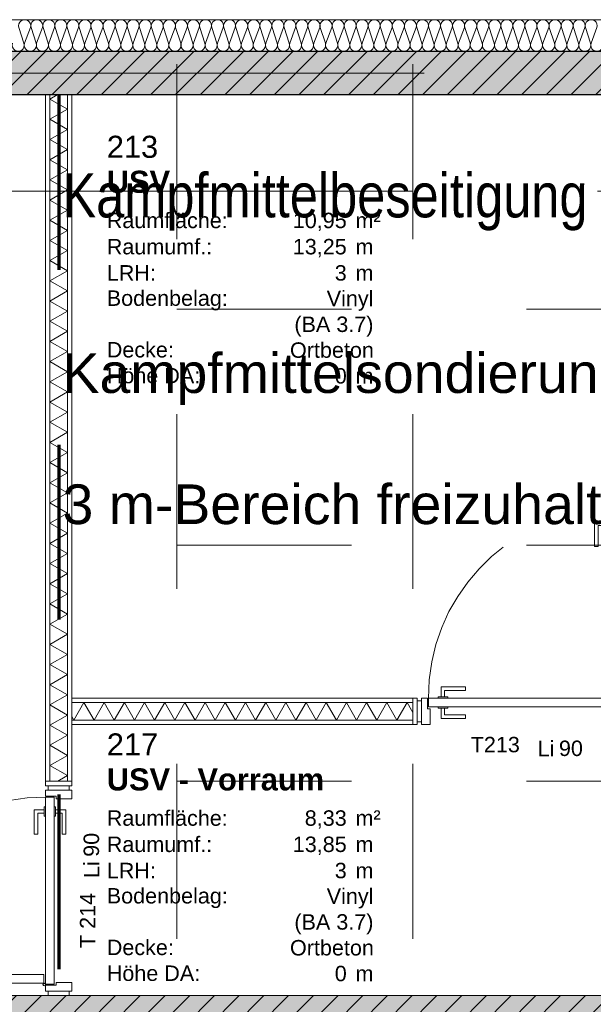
# Model space of a CAD drawing. Header units: metres. Extents: x -45 to 152, y -127 to 99.
# Tile 251 of 256: x -26.55 to -23.27, y -5.33 to 0.31. Entities that reach past the tile are written whole.
import ezdxf
from ezdxf.enums import TextEntityAlignment as Align

# ---------------------------------------------------------------- set-up
doc = ezdxf.new("R2010")
doc.units = ezdxf.units.M
doc.header["$PDMODE"] = 1
doc.header["$PDSIZE"] = -2
for name, pattern in [('Achsen 01', [5.291531, 3.175, -1.058062, 0.352704, -0.705764]), ('gestrichelt - 01', [2, 1, -1]), ('Raster 01', [2, 1, -1])]:
    doc.linetypes.add(name, pattern=pattern)
doc.layers.get('0').update_dxf_attribs({"lineweight": 25})
for name, color, linetype, lineweight in [('013_Beton und Stahlbetonarbeiten-330 Außenwände', 7, 'Continuous', 25), ('013_Beton und Stahlbetonarbeiten-340 Innenwände', 7, 'Continuous', 18), ('027_Tischlerarbeiten-340 Innentüren', 7, 'Continuous', 9), ('031_Metallbauarbeiten-340 Innentüren _ Elemente', 7, 'Continuous', 9), ('039_Trockenbauarbeiten-340 Gipskarton', 7, 'Continuous', 9), ('_1.35m (3D)', 7, 'Continuous', 9), ('_GRU (2D)', 7, 'Continuous', 9), ('_Legende (2D)', 7, 'Continuous', 9), ('_OG 2 (2D)', 7, 'Continuous', 9), ('AV1-Brandschutzkonzept-Brandschutzkonzept', 7, 'Continuous', 5), ('AV1-Schnitt Achsen', 7, 'Achsen 01', 18), ('AV1-Stempel-Raumstempel', 7, 'Continuous', 9), ('Bemaßung-Bemaßung', 7, 'Continuous', 9), ('Keine', 7, 'Continuous', 9)]:
    doc.layers.add(name, color=color, linetype=linetype, lineweight=lineweight)
for name, color, linetype, lineweight, true_color in [('014_Fassadenarbeiten-330 mineralische Dämmung', 7, 'Continuous', 9, 0x666666), ('039_Trockenbauarbeiten-340 Dämmung', 7, 'Continuous', 9, 0xc0c0c0), ('AV1-Achsen', 1, 'Achsen 01', 18, 0xff0000), ('AV1-Raster', 7, 'Raster 01', 9, 0xa6a6a6), ('AV1-Stempel-Türnummern', 7, 'Continuous', 100, 0x02abea)]:
    doc.layers.add(name, color=color, linetype=linetype, lineweight=lineweight, true_color=true_color)
doc.layers.get('0').freeze()
doc.styles.add('Arial', font='arial.ttf')
doc.styles.add('Arial (bold)', font='arialbd.ttf')
doc.styles.add('Arial Narrow', font='ARIALN.TTF')
doc.dimstyles.new('COE 50', dxfattribs={"dimtxt": 126.090495, "dimasz": 0.001414, "dimexe": 0.001, "dimexo": 0.01, "dimgap": 0.001, "dimtad": 1, "dimdec": 3, "dimtxsty": 'Arial', "dimblk": 'VW_SLASH-4', "dimblk1": 'VW_SLASH-4', "dimblk2": 'VW_SLASH-4', "dimcen": 0, "dimadec": 3, "dimazin": 0, "dimtfac": 0.8, "dimtdec": 3, "dimtix": 1, "dimtmove": 0, "dimatfit": 0, "dimldrblk": 'VW_SLASH-3', "dimfxl": 0.002, "dimfxlon": 1, "dimfrac": 2, "dimtolj": 1, "dimarcsym": 0})
pattern_1 = [(45, (0, 0), (0.07071068, -0.07071068), [0.025, -0.025])]
pattern_2 = [(-135, (0.03106, -0.03313), (0.07071068, -0.07071068), [])]

# ---------------------------------------------------------------- blocks, each defined once
blk = doc.blocks.new('Group-2')
at = {"layer": 'AV1-Raster'}
for p, q in [((-25.65, -22.95), (-25.65, 1.35)), ((-24.3, -22.95), (-24.3, 1.35)), ((1.35, -1.35), (-40.5, -1.35)), ((1.35, -2.7), (-40.5, -2.7)), ((1.35, -4.05), (-40.5, -4.05))]:
    blk.add_line(p, q, dxfattribs=at)
blk = doc.blocks.new('1.35m (3D)')
at = {"layer": 'AV1-Raster', "color": 7}
blk.add_blockref('Group-2', (0, 0), dxfattribs=at)
blk = doc.blocks.new('Group-152')
at = {"color": 255, "linetype": 'Continuous', "lineweight": 5}
blk.add_wipeout([(-4.075, 26.275), (-0.125, 26.275), (-0.125, 26.375), (-4.075, 26.375)], dxfattribs=at).dxf.layer = '039_Trockenbauarbeiten-340 Dämmung'
blk = doc.blocks.new('Group-153')
at = {"layer": '039_Trockenbauarbeiten-340 Dämmung', "transparency": 33554687, "flags": 128}
blk.add_lwpolyline([(-4.075, 26.375), (-4.0173, 26.275), (-3.9595, 26.375), (-3.9018, 26.275), (-3.8441, 26.375), (-3.7863, 26.275), (-3.7286, 26.375), (-3.6709, 26.275), (-3.6131, 26.375), (-3.5554, 26.275), (-3.4976, 26.375), (-3.4399, 26.275), (-3.3822, 26.375), (-3.3244, 26.275), (-3.2667, 26.375), (-3.209, 26.275), (-3.1512, 26.375), (-3.0935, 26.275), (-3.0358, 26.375), (-2.978, 26.275), (-2.9203, 26.375), (-2.8626, 26.275), (-2.8048, 26.375), (-2.7471, 26.275), (-2.6894, 26.375), (-2.6316, 26.275), (-2.5739, 26.375), (-2.5162, 26.275), (-2.4584, 26.375), (-2.4007, 26.275), (-2.3429, 26.375), (-2.2852, 26.275), (-2.2275, 26.375), (-2.1697, 26.275), (-2.112, 26.375), (-2.0543, 26.275), (-1.9965, 26.375), (-1.9388, 26.275), (-1.8811, 26.375), (-1.8233, 26.275), (-1.7656, 26.375), (-1.7079, 26.275), (-1.6501, 26.375), (-1.5924, 26.275), (-1.5347, 26.375), (-1.4769, 26.275), (-1.4192, 26.375), (-1.3615, 26.275), (-1.3037, 26.375), (-1.246, 26.275), (-1.1882, 26.375), (-1.1305, 26.275), (-1.0728, 26.375), (-1.015, 26.275), (-0.9573, 26.375), (-0.8996, 26.275), (-0.8418, 26.375), (-0.7841, 26.275), (-0.7264, 26.375), (-0.6686, 26.275), (-0.6109, 26.375), (-0.5532, 26.275), (-0.4954, 26.375), (-0.4377, 26.275), (-0.38, 26.375), (-0.3222, 26.275), (-0.2645, 26.375), (-0.2068, 26.275), (-0.149, 26.375), (-0.125, 26.3334)], dxfattribs=at)
blk = doc.blocks.new('Group-154')
at = {"layer": '039_Trockenbauarbeiten-340 Dämmung'}
blk.add_blockref('Group-152', (0, 0), dxfattribs=at)
at = {"layer": '039_Trockenbauarbeiten-340 Dämmung', "transparency": 33554687}
blk.add_blockref('Group-153', (0, 0), dxfattribs=at)
blk = doc.blocks.new('Parametric Object-15')
at = {"layer": '039_Trockenbauarbeiten-340 Dämmung', "color": 7, "transparency": 33554687}
blk.add_blockref('Group-154', (0, 0), dxfattribs=at)
at = {"layer": '039_Trockenbauarbeiten-340 Dämmung', "color": 0, "flags": 1}
for tag in ['IFC_UUID', 'instanceID', 'prm0_name', 'prm0_type', 'prm0_value', 'prm1_name', 'prm1_type', 'prm1_value', 'prm2_name', 'prm2_type', 'prm2_value', 'prm3_name', 'prm3_type', 'prm3_value', 'prm4_name', 'prm4_type', 'prm4_value', 'prm5_name', 'prm5_type', 'prm5_value', 'prm6_name', 'prm6_type', 'prm6_value']:
    blk.add_attdef(tag, (-26.375, -4.075), '', height=0.00018, dxfattribs=at)
blk = doc.blocks.new('Group-155')
at = {"color": 255, "linetype": 'Continuous', "lineweight": 5}
blk.add_wipeout([(-3.6, 24.275), (-3.6, 26.25), (-3.7, 26.25), (-3.7, 24.275)], dxfattribs=at).dxf.layer = '039_Trockenbauarbeiten-340 Dämmung'
blk = doc.blocks.new('Group-156')
at = {"layer": '039_Trockenbauarbeiten-340 Dämmung', "transparency": 33554687, "flags": 128}
blk.add_lwpolyline([(-3.7, 24.275), (-3.6, 24.3327), (-3.7, 24.3905), (-3.6, 24.4482), (-3.7, 24.5059), (-3.6, 24.5637), (-3.7, 24.6214), (-3.6, 24.6791), (-3.7, 24.7369), (-3.6, 24.7946), (-3.7, 24.8524), (-3.6, 24.9101), (-3.7, 24.9678), (-3.6, 25.0256), (-3.7, 25.0833), (-3.6, 25.141), (-3.7, 25.1988), (-3.6, 25.2565), (-3.7, 25.3142), (-3.6, 25.372), (-3.7, 25.4297), (-3.6, 25.4874), (-3.7, 25.5452), (-3.6, 25.6029), (-3.7, 25.6606), (-3.6, 25.7184), (-3.7, 25.7761), (-3.6, 25.8338), (-3.7, 25.8916), (-3.6, 25.9493), (-3.7, 26.0071), (-3.6, 26.0648), (-3.7, 26.1225), (-3.6, 26.1803), (-3.7, 26.238), (-3.6792, 26.25)], dxfattribs=at)
blk = doc.blocks.new('Group-157')
at = {"layer": '039_Trockenbauarbeiten-340 Dämmung'}
blk.add_blockref('Group-155', (0, 0), dxfattribs=at)
at = {"layer": '039_Trockenbauarbeiten-340 Dämmung', "transparency": 33554687}
blk.add_blockref('Group-156', (0, 0), dxfattribs=at)
blk = doc.blocks.new('Parametric Object-16')
at = {"layer": '039_Trockenbauarbeiten-340 Dämmung', "color": 7, "transparency": 33554687}
blk.add_blockref('Group-157', (0, 0), dxfattribs=at)
at = {"layer": '039_Trockenbauarbeiten-340 Dämmung', "color": 0, "flags": 1}
for tag in ['IFC_UUID', 'instanceID', 'prm0_name', 'prm0_type', 'prm0_value', 'prm1_name', 'prm1_type', 'prm1_value', 'prm2_name', 'prm2_type', 'prm2_value', 'prm3_name', 'prm3_type', 'prm3_value', 'prm4_name', 'prm4_type', 'prm4_value', 'prm5_name', 'prm5_type', 'prm5_value', 'prm6_name', 'prm6_type', 'prm6_value']:
    blk.add_attdef(tag, (-26.25, -3.7), '', height=0.00018, dxfattribs=at)
blk = doc.blocks.new('COE - Innentür 1.20 _ 0.15')
at = {"layer": '027_Tischlerarbeiten-340 Innentüren', "color": 253, "linetype": 'gestrichelt - 01', "lineweight": 9, "transparency": 33554687, "flags": 128}
for points in [[(-0.0575, 1.0775), (-0.0775, 1.0775), (-0.0775, 1.115), (-0.1975, 1.115), (-0.1975, 1.135), (-0.0575, 1.135)], [(-1.055, 1.07), (0.015, 1.07), (0.015, 1.02), (-1.055, 1.02)], [(-0.095, 1.07), (-0.095, 1.0775), (-0.04, 1.0775), (-0.04, 1.07)], [(-0.095, 1.0125), (-0.095, 1.02), (-0.04, 1.02), (-0.04, 1.0125)], [(-0.0575, 1.0125), (-0.0775, 1.0125), (-0.0775, 0.975), (-0.1975, 0.975), (-0.1975, 0.955), (-0.0575, 0.955)]]:
    blk.add_lwpolyline(points, close=True, dxfattribs=at)
at = {"layer": '027_Tischlerarbeiten-340 Innentüren', "color": 253, "linetype": 'gestrichelt - 01', "lineweight": 9, "transparency": 33554687}
blk.add_arc((-1.0575, 1.0775), 1.0725, 269.5581, 356.6163, dxfattribs=at)
at = {"color": 255}
for points in [[(-1.2, 1.14), (-1.08, 1.14), (-1.08, 1.115), (-1.2, 1.115)], [(-1.2, -0.035), (-1.08, -0.035), (-1.08, -0.06), (-1.2, -0.06)]]:
    blk.add_wipeout(points, dxfattribs=at).dxf.layer = '027_Tischlerarbeiten-340 Innentüren'
at = {"layer": '027_Tischlerarbeiten-340 Innentüren', "flags": 128}
for points in [[(-1.2, 1.14), (-1.08, 1.14), (-1.08, 1.115), (-1.2, 1.115)], [(-1.2, -0.035), (-1.08, -0.035), (-1.08, -0.06), (-1.2, -0.06)]]:
    blk.add_lwpolyline(points, close=True, dxfattribs=at)
at = {"color": 255}
blk.add_wipeout([(-1.065, 0), (-1.125, 0), (-1.125, 0.015), (-1.215, 0.015), (-1.215, -0.035), (-1.065, -0.035)], dxfattribs=at).dxf.layer = '027_Tischlerarbeiten-340 Innentüren'
at = {"layer": '027_Tischlerarbeiten-340 Innentüren', "flags": 128}
blk.add_lwpolyline([(-1.065, 0), (-1.125, 0), (-1.125, 0.015), (-1.215, 0.015), (-1.215, -0.035), (-1.065, -0.035)], close=True, dxfattribs=at)
at = {"color": 255}
blk.add_wipeout([(-1.065, 1.075), (-1.065, 0.005), (-1.115, 0.005), (-1.115, 1.075)], dxfattribs=at).dxf.layer = '027_Tischlerarbeiten-340 Innentüren'
at = {"layer": '027_Tischlerarbeiten-340 Innentüren', "flags": 128}
blk.add_lwpolyline([(-1.065, 1.075), (-1.065, 0.005), (-1.115, 0.005), (-1.115, 1.075)], close=True, dxfattribs=at)
at = {"color": 255}
for points in [[(-1.065, 1.08), (-1.125, 1.08), (-1.125, 1.065), (-1.215, 1.065), (-1.215, 1.115), (-1.065, 1.115)], [(-1.1225, 0.0775), (-1.1225, 0.0975), (-1.16, 0.0975), (-1.16, 0.2175), (-1.18, 0.2175), (-1.18, 0.0775)], [(-1.0575, 0.0775), (-1.0575, 0.0975), (-1.02, 0.0975), (-1.02, 0.2175), (-1, 0.2175), (-1, 0.0775)]]:
    blk.add_wipeout(points, dxfattribs=at).dxf.layer = '027_Tischlerarbeiten-340 Innentüren'
at = {"layer": '027_Tischlerarbeiten-340 Innentüren', "flags": 128}
for points in [[(-1.065, 1.08), (-1.125, 1.08), (-1.125, 1.065), (-1.215, 1.065), (-1.215, 1.115), (-1.065, 1.115)], [(-1.1225, 0.0775), (-1.1225, 0.0975), (-1.16, 0.0975), (-1.16, 0.2175), (-1.18, 0.2175), (-1.18, 0.0775)], [(-1.0575, 0.0775), (-1.0575, 0.0975), (-1.02, 0.0975), (-1.02, 0.2175), (-1, 0.2175), (-1, 0.0775)]]:
    blk.add_lwpolyline(points, close=True, dxfattribs=at)
at = {"color": 255}
for points in [[(-1.05, 1.0775), (-1.0522, 1.0722), (-1.0575, 1.07), (-1.0628, 1.0722), (-1.065, 1.0775), (-1.0628, 1.0828), (-1.0575, 1.085), (-1.0522, 1.0828)], [(-1.1225, 0.115), (-1.115, 0.115), (-1.115, 0.06), (-1.1225, 0.06)], [(-1.065, 0.115), (-1.0575, 0.115), (-1.0575, 0.06), (-1.065, 0.06)]]:
    blk.add_wipeout(points, dxfattribs=at).dxf.layer = '027_Tischlerarbeiten-340 Innentüren'
at = {"layer": '027_Tischlerarbeiten-340 Innentüren', "flags": 128}
for points in [[(-1.1225, 0.115), (-1.115, 0.115), (-1.115, 0.06), (-1.1225, 0.06)], [(-1.065, 0.115), (-1.0575, 0.115), (-1.0575, 0.06), (-1.065, 0.06)]]:
    blk.add_lwpolyline(points, close=True, dxfattribs=at)
at = {"layer": '027_Tischlerarbeiten-340 Innentüren'}
blk.add_circle((-1.0575, 1.0775), 0.0075, dxfattribs=at)
blk = doc.blocks.new('Group-190')
at = {"layer": '014_Fassadenarbeiten-330 mineralische Dämmung', "transparency": 33554687, "flags": 128}
blk.add_lwpolyline([(0.17, 23.2141, -1.372995), (0.17, 23.2797), (0.26, 23.2464, 1.372583), (0.26, 23.312), (0.17, 23.2831, -1.372995), (0.17, 23.3486), (0.26, 23.3154, 1.372583), (0.26, 23.3809), (0.17, 23.352, -1.372995), (0.17, 23.4176), (0.26, 23.3843, 1.372583), (0.26, 23.4499), (0.17, 23.4209, -1.372995), (0.17, 23.4865), (0.26, 23.4532, 1.372583), (0.26, 23.5188), (0.17, 23.4899, -1.372995), (0.17, 23.5555), (0.26, 23.5222, 1.372583), (0.26, 23.5878), (0.17, 23.5588, -1.372995), (0.17, 23.6244), (0.26, 23.5911, 1.372583), (0.26, 23.6567), (0.17, 23.6278, -1.372995), (0.17, 23.6934), (0.26, 23.6601, 1.372583), (0.26, 23.7257), (0.17, 23.6967, -1.372995), (0.17, 23.7623), (0.26, 23.729, 1.372583), (0.26, 23.7946), (0.17, 23.7657, -1.372995), (0.17, 23.8312), (0.26, 23.798, 1.372583), (0.26, 23.8635), (0.17, 23.8346, -1.372995), (0.17, 23.9002), (0.26, 23.8669, 1.372583), (0.26, 23.9325), (0.17, 23.9036, -1.372995), (0.17, 23.9691), (0.26, 23.9359, 1.372583), (0.26, 24.0014), (0.17, 23.9725, -1.372995), (0.17, 24.0381), (0.26, 24.0048, 1.372583), (0.26, 24.0704), (0.17, 24.0415, -1.372995), (0.17, 24.107), (0.26, 24.0737, 1.372583), (0.26, 24.1393), (0.17, 24.1104, -1.372995), (0.17, 24.176), (0.26, 24.1427, 1.372583), (0.26, 24.2083), (0.17, 24.1793, -1.372995), (0.17, 24.2449), (0.26, 24.2116, 1.372583), (0.26, 24.2772), (0.17, 24.2483, -1.372995), (0.17, 24.3139), (0.26, 24.2806, 1.372583), (0.26, 24.3462), (0.17, 24.3172, -1.372995), (0.17, 24.3828), (0.26, 24.3495, 1.372583), (0.26, 24.4151), (0.17, 24.3862, -1.372995), (0.17, 24.4517), (0.26, 24.4185, 1.372583), (0.26, 24.484), (0.17, 24.4551, -1.372995), (0.17, 24.5207), (0.26, 24.4874, 1.372583), (0.26, 24.553), (0.17, 24.5241, -1.372995), (0.17, 24.5896), (0.26, 24.5564, 1.372583), (0.26, 24.6219), (0.17, 24.593, -1.372995), (0.17, 24.6586), (0.26, 24.6253, 1.372583), (0.26, 24.6909), (0.17, 24.662, -1.372995), (0.17, 24.7275), (0.26, 24.6943, 1.372583), (0.26, 24.7598), (0.17, 24.7309, -1.372995), (0.17, 24.7965), (0.26, 24.7632, 1.372583), (0.26, 24.8288), (0.17, 24.7998, -1.372995), (0.17, 24.8654), (0.26, 24.8321, 1.372583), (0.26, 24.8977), (0.17, 24.8688, -1.372995), (0.17, 24.9344), (0.26, 24.9011, 1.372583), (0.26, 24.9667), (0.17, 24.9377, -1.372995), (0.17, 25.0033), (0.26, 24.97, 1.372583), (0.26, 25.0356), (0.17, 25.0067, -1.372995), (0.17, 25.0722), (0.26, 25.039, 1.372583), (0.26, 25.1045), (0.17, 25.0756, -1.372995), (0.17, 25.1412), (0.26, 25.1079, 1.372583), (0.26, 25.1735), (0.17, 25.1446, -1.372995), (0.17, 25.2101), (0.26, 25.1769, 1.372583), (0.26, 25.2424), (0.17, 25.2135, -1.372995), (0.17, 25.2791), (0.26, 25.2458, 1.372583), (0.26, 25.3114), (0.17, 25.2825, -1.372995), (0.17, 25.348), (0.26, 25.3148, 1.372583), (0.26, 25.3803), (0.17, 25.3514, -1.372995), (0.17, 25.417), (0.26, 25.3837, 1.372583), (0.26, 25.4493), (0.17, 25.4203, -1.372995), (0.17, 25.4859), (0.26, 25.4526, 1.372583), (0.26, 25.5182), (0.17, 25.4893, -1.372995), (0.17, 25.5549), (0.26, 25.5216, 1.372583), (0.26, 25.5872), (0.17, 25.5582, -1.372995), (0.17, 25.6238), (0.26, 25.5905, 1.372583), (0.26, 25.6561), (0.17, 25.6272, -1.372995), (0.17, 25.6928), (0.26, 25.6595, 1.372583), (0.26, 25.7251), (0.17, 25.6961, -1.372995), (0.17, 25.7617), (0.26, 25.7284, 1.372583), (0.26, 25.794), (0.17, 25.7651, -1.372995), (0.17, 25.8306), (0.26, 25.7974, 1.372583), (0.26, 25.8629), (0.17, 25.834, -1.372995), (0.17, 25.8996), (0.26, 25.8663, 1.372583), (0.26, 25.9319), (0.17, 25.903, -1.372995), (0.17, 25.9685), (0.26, 25.9353, 1.372583), (0.26, 26.0008), (0.17, 25.9719, -1.372995), (0.17, 26.0375), (0.26, 26.0042, 1.372583), (0.26, 26.0698), (0.17, 26.0408, -1.372995), (0.17, 26.1064), (0.26, 26.0731, 1.372583), (0.26, 26.1387), (0.17, 26.1098, -1.372995), (0.17, 26.1754), (0.26, 26.1421, 1.372583), (0.26, 26.2077), (0.17, 26.1787, -1.372995), (0.17, 26.2443), (0.26, 26.211, 1.372583), (0.26, 26.2766), (0.17, 26.2477, -1.372995), (0.17, 26.3133), (0.26, 26.28, 1.372583), (0.26, 26.3456), (0.17, 26.3166, -1.372995), (0.17, 26.3822), (0.26, 26.3489, 1.372583), (0.26, 26.4145), (0.17, 26.3856, -1.372995), (0.17, 26.4511), (0.26, 26.4179, 1.372583), (0.26, 26.4834), (0.17, 26.4545, -1.372995), (0.17, 26.5201), (0.26, 26.4868, 1.372583), (0.26, 26.5524), (0.17, 26.5235, -1.372995), (0.17, 26.589)], format="xyb", dxfattribs=at)
blk = doc.blocks.new('Group-191')
at = {"layer": '014_Fassadenarbeiten-330 mineralische Dämmung', "transparency": 33554687}
blk.add_blockref('Group-190', (0, 0), dxfattribs=at)
blk = doc.blocks.new('Parametric Object-26')
at = {"layer": '014_Fassadenarbeiten-330 mineralische Dämmung', "color": 7, "transparency": 33554687}
blk.add_blockref('Group-191', (0, 0), dxfattribs=at)
at = {"layer": '014_Fassadenarbeiten-330 mineralische Dämmung', "color": 0, "flags": 1}
for tag in ['IFC_UUID', 'instanceID', 'prm0_name', 'prm0_type', 'prm0_value', 'prm1_name', 'prm1_type', 'prm1_value', 'prm2_name', 'prm2_type', 'prm2_value', 'prm3_name', 'prm3_type', 'prm3_value', 'prm4_name', 'prm4_type', 'prm4_value', 'prm5_name', 'prm5_type', 'prm5_value', 'prm6_name', 'prm6_type', 'prm6_value']:
    blk.add_attdef(tag, (-39.455, 0.1154), '', height=0.00018, dxfattribs=at)
blk = doc.blocks.new('Türnummer 2 - Innentür')
at = {"layer": '031_Metallbauarbeiten-340 Innentüren _ Elemente', "char_height": 0.08826, "attachment_point": 8, "line_spacing_factor": 0.965511, "style": 'Arial'}
for s, insert in [('Li', (0, -0.0671)), ('90', (0.1423, -0.0671))]:
    blk.add_mtext(s, dxfattribs=dict(at, insert=insert))
at = {"layer": '031_Metallbauarbeiten-340 Innentüren _ Elemente', "style": 'Arial'}
blk.add_attdef('Türnummer', text='', height=0.0883, dxfattribs=at).set_placement((-0.2903, -0.071), align=Align.BOTTOM_CENTER)
at = {"layer": '031_Metallbauarbeiten-340 Innentüren _ Elemente', "color": 7, "transparency": 33554687, "style": 'Arial'}
blk.add_attdef('Schallschutzklasse', text='', height=0.0883, dxfattribs=at).set_placement((-0.1763, -0.2296), align=Align.BOTTOM_CENTER)
at = {"layer": 'Keine', "color": 0, "flags": 1}
for tag, p in [('Lichte_Breite', (-0.4481, -0.3885)), ('Panikfunktion', (-0.4481, -0.5473)), ('AT-Nr.', (-0.4481, -0.7062))]:
    blk.add_attdef(tag, p, '', height=0.0883, dxfattribs=at)
blk = doc.blocks.new('Raumstempel - Symbol - 1 (2D)')
at = {"layer": 'AV1-Stempel-Raumstempel', "attachment_point": 1, "line_spacing_factor": 0.967919, "style": 'Arial'}
for s, insert, char_height in [('Raumfläche:', (0.2, -0.6736), 0.088263), ('m²', (1.6225, -0.6736), 0.08826), ('Raumumf.:', (0.2, -0.8236), 0.08826), ('m', (1.6225, -0.8236), 0.0883), ('LRH:', (0.2, -0.9736), 0.08826), ('m', (1.6225, -0.9736), 0.0883), ('Bodenbelag:', (0.2, -1.118), 0.088263), ('Decke:', (0.2, -1.4131), 0.08826), ('Höhe DA:', (0.2, -1.5607), 0.08826), ('m', (1.6225, -1.5625), 0.0883)]:
    blk.add_mtext(s, dxfattribs=dict(at, insert=insert, char_height=char_height))
at = {"layer": 'AV1-Stempel-Raumstempel'}
for tag, style, p in [('Raumnummer', 'Arial', (0.2, -0.2337)), ('Raumname', 'Arial (bold)', (0.2, -0.4337))]:
    blk.add_attdef(tag, text='', height=0.1261, dxfattribs=dict(at, style=style)).set_placement(p, align=Align.TOP_LEFT)
at = {"layer": 'AV1-Stempel-Raumstempel', "style": 'Arial'}
for tag, p in [('Raumfläche', (1.5725, -0.6736)), ('Raumumfang', (1.5725, -0.8236)), ('LRH', (1.5725, -0.9736)), ('Bodenbelag', (1.7253, -1.1199)), ('Bodendetail', (1.7253, -1.2674)), ('Decke', (1.7278, -1.415)), ('Höhe_DA', (1.5725, -1.5625))]:
    blk.add_attdef(tag, text='', height=0.0883, dxfattribs=at).set_placement(p, align=Align.TOP_RIGHT)
blk = doc.blocks.new('VW_SLASH-4')
at = {"color": 0, "linetype": 'ByBlock', "lineweight": -2, "transparency": 16777216}
blk.add_line((0, 0), (-1, 0), dxfattribs=at)
at = {"color": 0, "linetype": 'Continuous', "lineweight": 15, "transparency": 16777216, "flags": 128}
blk.add_lwpolyline([(0.5, 0.5), (-0.5, -0.5)], dxfattribs=at)
blk = doc.blocks.new('*D451')
at = {"layer": 'Bemaßung-Bemaßung', "color": 0, "lineweight": -2}
for p, q in [((-28.35, 3.575), (-28.35, 3.725)), ((-22.95, 3.575), (-22.95, 3.725)), ((-23.0207, 3.675), (-28.2793, 3.675))]:
    blk.add_line(p, q, dxfattribs=at)
at = {"layer": 'Defpoints', "color": 0}
for p in [(-28.35, 3.675), (-28.35, 0), (-22.95, 0)]:
    blk.add_point(p, dxfattribs=at)
at = {"layer": 'Bemaßung-Bemaßung', "color": 0, "lineweight": -2, "xscale": 0.070693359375, "yscale": 0.070693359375, "zscale": 0.070693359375, "rotation": 180}
blk.add_blockref('VW_SLASH-4', (-28.35, 3.675), dxfattribs=at)
at = {"layer": 'Bemaßung-Bemaßung', "color": 0, "lineweight": -2, "xscale": 0.070693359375, "yscale": 0.070693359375, "zscale": 0.070693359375}
blk.add_blockref('VW_SLASH-4', (-22.95, 3.675), dxfattribs=at)
at = {"layer": 'Bemaßung-Bemaßung', "color": 0, "insert": (-25.65, 3.7856), "char_height": 0.10087, "attachment_point": 5, "style": 'Arial'}
blk.add_mtext('\\A1;5,40', dxfattribs=at)
blk = doc.blocks.new('VW_SLASH-3')
at = {"color": 0, "linetype": 'ByBlock', "lineweight": -2, "transparency": 16777216}
blk.add_line((0, 0), (-1, 0), dxfattribs=at)
at = {"color": 0, "linetype": 'Continuous', "lineweight": 15, "transparency": 16777216, "flags": 128}
blk.add_lwpolyline([(0.5, 0.5), (-0.5, -0.5)], dxfattribs=at)
blk = doc.blocks.new('*D702')
at = {"layer": 'Bemaßung-Bemaßung', "color": 0, "lineweight": -2}
for p, q in [((-35.025, 1.575), (-35.025, 1.725)), ((-26.4, 1.575), (-26.4, 1.725)), ((-26.4707, 1.675), (-34.9543, 1.675))]:
    blk.add_line(p, q, dxfattribs=at)
at = {"layer": 'Defpoints', "color": 0}
for p in [(-35.025, 1.675), (-35.025, -0.125), (-26.4, -0.125)]:
    blk.add_point(p, dxfattribs=at)
at = {"layer": 'Bemaßung-Bemaßung', "color": 0, "lineweight": -2, "xscale": 0.070693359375, "yscale": 0.070693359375, "zscale": 0.070693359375, "rotation": 180}
blk.add_blockref('VW_SLASH-4', (-35.025, 1.675), dxfattribs=at)
at = {"layer": 'Bemaßung-Bemaßung', "color": 0, "lineweight": -2, "xscale": 0.070693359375, "yscale": 0.070693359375, "zscale": 0.070693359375}
blk.add_blockref('VW_SLASH-4', (-26.4, 1.675), dxfattribs=at)
at = {"layer": 'Bemaßung-Bemaßung', "color": 0, "insert": (-30.7125, 1.8024), "char_height": 0.100872, "attachment_point": 5, "style": 'Arial'}
blk.add_mtext('\\A1;8,62\\S5^ ;', dxfattribs=at)
blk = doc.blocks.new('*D703')
at = {"layer": 'Bemaßung-Bemaßung', "color": 0, "lineweight": -2}
for p, q in [((-26.4, 1.575), (-26.4, 1.725)), ((-26.25, 1.575), (-26.25, 1.725)), ((-26.4707, 1.675), (-26.5414, 1.675)), ((-26.25, 1.675), (-26.4, 1.675)), ((-26.1793, 1.675), (-26.1086, 1.675))]:
    blk.add_line(p, q, dxfattribs=at)
at = {"layer": 'Defpoints', "color": 0}
for p in [(-26.4, 1.675), (-26.4, -0.125), (-26.25, -0.125)]:
    blk.add_point(p, dxfattribs=at)
at = {"layer": 'Bemaßung-Bemaßung', "color": 0, "lineweight": -2, "xscale": 0.070693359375, "yscale": 0.070693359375, "zscale": 0.070693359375}
blk.add_blockref('VW_SLASH-4', (-26.4, 1.675), dxfattribs=at)
at = {"layer": 'Bemaßung-Bemaßung', "color": 0, "lineweight": -2, "xscale": 0.070693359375, "yscale": 0.070693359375, "zscale": 0.070693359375, "rotation": 180}
blk.add_blockref('VW_SLASH-4', (-26.25, 1.675), dxfattribs=at)
at = {"layer": 'Bemaßung-Bemaßung', "color": 0, "insert": (-26.325, 1.8515), "char_height": 0.10087, "attachment_point": 5, "style": 'Arial'}
blk.add_mtext('\\A1;15', dxfattribs=at)
blk = doc.blocks.new('*D704')
at = {"layer": 'Bemaßung-Bemaßung', "color": 0, "lineweight": -2}
for p, q in [((-26.25, 1.575), (-26.25, 1.725)), ((-23.075, 1.575), (-23.075, 1.725)), ((-23.1457, 1.675), (-26.1793, 1.675))]:
    blk.add_line(p, q, dxfattribs=at)
at = {"layer": 'Defpoints', "color": 0}
for p in [(-26.25, 1.675), (-26.25, -0.125), (-23.075, -0.125)]:
    blk.add_point(p, dxfattribs=at)
at = {"layer": 'Bemaßung-Bemaßung', "color": 0, "lineweight": -2, "xscale": 0.070693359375, "yscale": 0.070693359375, "zscale": 0.070693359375, "rotation": 180}
blk.add_blockref('VW_SLASH-4', (-26.25, 1.675), dxfattribs=at)
at = {"layer": 'Bemaßung-Bemaßung', "color": 0, "lineweight": -2, "xscale": 0.070693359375, "yscale": 0.070693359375, "zscale": 0.070693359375}
blk.add_blockref('VW_SLASH-4', (-23.075, 1.675), dxfattribs=at)
at = {"layer": 'Bemaßung-Bemaßung', "color": 0, "insert": (-24.6625, 1.8024), "char_height": 0.100872, "attachment_point": 5, "style": 'Arial'}
blk.add_mtext('\\A1;3,17\\S5^ ;', dxfattribs=at)
blk = doc.blocks.new('Legende (2D)')
at = {"layer": 'Keine', "color": 253, "transparency": 33554687, "insert": (-26.3032, -0.5731), "char_height": 0.252181, "attachment_point": 1, "line_spacing_factor": 0.966594, "style": 'Arial Narrow'}
blk.add_mtext('Kampfmittelbeseitigung', dxfattribs=at)
at = {"layer": 'Keine', "color": 7, "transparency": 33554687, "char_height": 0.226963, "attachment_point": 4, "line_spacing_factor": 0.969122, "style": 'Arial'}
for s, insert in [('Kampfmittelsondierung: Zu untersuchende Fläche', (-26.3032, -1.75)), ('3 m-Bereich freizuhalten von eisenhaltigen Gegenständen', (-26.3032, -2.5))]:
    blk.add_mtext(s, dxfattribs=dict(at, insert=insert))
blk = doc.blocks.new('Group-737')
at = {"layer": 'AV1-Achsen'}
blk.add_line((-43.2844, 0), (4.2656, 0), dxfattribs=at)
blk = doc.blocks.new('Group-744')
at = {"layer": 'AV1-Schnitt Achsen'}
blk.add_line((-43.35, -0.675), (4.2, -0.675), dxfattribs=at)
blk = doc.blocks.new('GRU (2D)')
at = {"layer": 'AV1-Achsen', "color": 7}
blk.add_blockref('Group-737', (0, 0), dxfattribs=at)
at = {"layer": 'AV1-Schnitt Achsen', "color": 7}
blk.add_blockref('Group-744', (0, 0), dxfattribs=at)
blk = doc.blocks.new('OG 2 (2D)')
at = {"layer": '014_Fassadenarbeiten-330 mineralische Dämmung', "rotation": 90}
blk.add_blockref('Parametric Object-26', (0, 0), dxfattribs=at)
at = {"layer": 'AV1-Stempel-Raumstempel'}
for p, values in [((-26.25, -0.125), {'Raumname': 'USV', 'Raumnummer': '213', 'Bodendetail': '(BA 3.7)', 'Raumfläche': '10,95', 'LRH': '3', 'Raumumfang': '13,25', 'Höhe_DA': '0', 'Decke': 'Ortbeton', 'Bodenbelag': 'Vinyl'}), ((-26.25, -3.5423), {'Raumname': 'USV - Vorraum', 'Raumnummer': '217', 'Bodendetail': '(BA 3.7)', 'Raumfläche': '8,33', 'LRH': '3', 'Raumumfang': '13,85', 'Höhe_DA': '0', 'Decke': 'Ortbeton', 'Bodenbelag': 'Vinyl'})]:
    blk.add_blockref('Raumstempel - Symbol - 1 (2D)', p, dxfattribs=at).add_auto_attribs(values)
at = {"layer": 'AV1-Stempel-Türnummern', "color": 7}
ref = blk.add_blockref('Türnummer 2 - Innentür', (-23.5376, -3.8395), dxfattribs=at)
ref.add_attrib('Türnummer', 'T213', dxfattribs={"layer": '031_Metallbauarbeiten-340 Innentüren _ Elemente', "height": 0.08826, "style": 'Arial'}).set_placement((-23.8279, -3.9105), align=Align.BOTTOM_CENTER)
ref = blk.add_blockref('Türnummer 2 - Innentür', (-26.16, -4.5554), dxfattribs=dict(at, rotation=90))
ref.add_attrib('Türnummer', 'T 214', dxfattribs={"layer": '031_Metallbauarbeiten-340 Innentüren _ Elemente', "height": 0.08826, "rotation": 90, "style": 'Arial'}).set_placement((-26.089, -4.8457), align=Align.BOTTOM_CENTER)
at = {"layer": 'Bemaßung-Bemaßung', "color": 1}
dim = blk.add_aligned_dim(p1=(-22.95, 0), p2=(-28.35, 0), distance=-3.675, text='5,40', dimstyle='COE 50', override={"dimtxt": 0.100872, "dimasz": 0.070693, "dimexe": 0.05, "dimgap": 0.05, "dimpost": '<>', "dimtxsty": 'Arial', "dimtmove": 2, "dimfxl": 0.1}, dxfattribs=at)
dim.commit()
dim.dimension.update_dxf_attribs({"geometry": '*D451', "text_midpoint": (-25.65, 3.7856)})
at = {"color": 255}
blk.add_wipeout([(-24.275, -3.6), (-26.25, -3.6), (-26.25, -3.7), (-24.275, -3.7)], dxfattribs=at).dxf.layer = '039_Trockenbauarbeiten-340 Dämmung'
at = {"layer": '039_Trockenbauarbeiten-340 Dämmung', "flags": 128}
blk.add_lwpolyline([(-24.275, -3.6), (-26.25, -3.6), (-26.25, -3.7), (-24.275, -3.7)], close=True, dxfattribs=at)
at = {"color": 255}
blk.add_wipeout([(-26.375, -4.075), (-26.375, -0.125), (-26.275, -0.125), (-26.275, -4.075)], dxfattribs=at).dxf.layer = '039_Trockenbauarbeiten-340 Dämmung'
at = {"layer": '039_Trockenbauarbeiten-340 Dämmung', "flags": 128}
blk.add_lwpolyline([(-26.375, -4.075), (-26.375, -0.125), (-26.275, -0.125), (-26.275, -4.075)], close=True, dxfattribs=at)
at = {"layer": '039_Trockenbauarbeiten-340 Dämmung', "rotation": 90}
blk.add_blockref('Parametric Object-15', (0, 0), dxfattribs=at)
blk.add_blockref('Parametric Object-16', (0, 0), dxfattribs=at)
at = {"layer": '027_Tischlerarbeiten-340 Innentüren', "color": 7, "xscale": -1, "rotation": 270}
blk.add_blockref('COE - Innentür 1.20 _ 0.15', (-24.215, -2.51), dxfattribs=at)
at = {"color": 255}
blk.add_wipeout([(-26.25, -4.075), (-26.25, -0.125), (-26.275, -0.125), (-26.275, -4.075)], dxfattribs=at).dxf.layer = '039_Trockenbauarbeiten-340 Gipskarton'
at = {"layer": '039_Trockenbauarbeiten-340 Gipskarton', "flags": 128}
blk.add_lwpolyline([(-26.25, -4.075), (-26.25, -0.125), (-26.275, -0.125), (-26.275, -4.075)], close=True, dxfattribs=at)
at = {"layer": 'Bemaßung-Bemaßung'}
dim = blk.add_linear_dim(base=(-26.25, 1.675), p1=(-23.075, -0.125), p2=(-26.25, -0.125), text='3,17\\S5^ ;', dimstyle='COE 50', override={"dimtxt": 0.100872, "dimasz": 0.070693, "dimexe": 0.05, "dimgap": 0.05, "dimpost": '<>', "dimtxsty": 'Arial', "dimtmove": 2, "dimfxl": 0.1}, dxfattribs=at)
dim.commit()
dim.dimension.update_dxf_attribs({"geometry": '*D704', "text_midpoint": (-24.6625, 1.8024)})
at = {"color": 255}
for points in [[(-24.275, -3.6), (-24.275, -3.575), (-26.25, -3.575), (-26.25, -3.6)], [(-26.25, -3.7), (-26.25, -3.725), (-24.275, -3.725), (-24.275, -3.7)]]:
    blk.add_wipeout(points, dxfattribs=at).dxf.layer = '039_Trockenbauarbeiten-340 Gipskarton'
at = {"layer": '014_Fassadenarbeiten-330 mineralische Dämmung', "flags": 128}
blk.add_lwpolyline([(-18.9, 0.305), (-18.9, 0.125), (-39.275, 0.125), (-39.275, -5.4), (-39.455, -5.4), (-39.455, 0.305)], close=True, dxfattribs=at)
at = {"layer": '039_Trockenbauarbeiten-340 Gipskarton', "flags": 128}
for points in [[(-24.275, -3.6), (-24.275, -3.575), (-26.25, -3.575), (-26.25, -3.6)], [(-26.25, -3.7), (-26.25, -3.725), (-24.275, -3.725), (-24.275, -3.7)]]:
    blk.add_lwpolyline(points, close=True, dxfattribs=at)
at = {"color": 255}
blk.add_wipeout([(-26.4, -4.075), (-26.4, -0.125), (-26.375, -0.125), (-26.375, -4.075)], dxfattribs=at).dxf.layer = '039_Trockenbauarbeiten-340 Gipskarton'
at = {"layer": '039_Trockenbauarbeiten-340 Gipskarton', "flags": 128}
blk.add_lwpolyline([(-26.4, -4.075), (-26.4, -0.125), (-26.375, -0.125), (-26.375, -4.075)], close=True, dxfattribs=at)
at = {"layer": 'Bemaßung-Bemaßung'}
for base, p1, p2, text, override, picture, middle in [((-26.4, 1.675), (-26.25, -0.125), (-26.4, -0.125), '15', {"dimtxt": 0.100872, "dimasz": 0.070693, "dimexe": 0.05, "dimgap": 0.05, "dimpost": '<>', "dimtxsty": 'Arial', "dimtix": 0, "dimtmove": 2, "dimfxl": 0.1}, '*D703', (-26.325, 1.8515)), ((-35.025, 1.675), (-26.4, -0.125), (-35.025, -0.125), '8,62\\S5^ ;', {"dimtxt": 0.100872, "dimasz": 0.070693, "dimexe": 0.05, "dimgap": 0.05, "dimpost": '<>', "dimtxsty": 'Arial', "dimtmove": 2, "dimfxl": 0.1}, '*D702', (-30.7125, 1.8024))]:
    dim = blk.add_linear_dim(base=base, p1=p1, p2=p2, text=text, dimstyle='COE 50', override=override, dxfattribs=at)
    dim.commit()
    dim.dimension.update_dxf_attribs({"geometry": picture, "text_midpoint": middle})
at = {"layer": '027_Tischlerarbeiten-340 Innentüren', "color": 7, "rotation": 180}
blk.add_blockref('COE - Innentür 1.20 _ 0.15', (-27.465, -4.135), dxfattribs=at)
at = {"layer": '013_Beton und Stahlbetonarbeiten-330 Außenwände', "linetype": 'Continuous', "lineweight": 0, "true_color": 0xc0c0c0}
blk.add_hatch(color=9, dxfattribs=at).paths.add_polyline_path([(-39.275, 0.125), (-18.775, 0.125), (-18.775, -0.125), (-39.025, -0.125), (-39.025, -5.525), (-39.275, -5.525)])
at = {"layer": '013_Beton und Stahlbetonarbeiten-330 Außenwände', "linetype": 'Continuous', "lineweight": 13}
h = blk.add_hatch(dxfattribs=at)
h.set_pattern_fill('Stahlbeton-1', color=251, style=0, pattern_type=2)
h.set_pattern_definition(pattern_1)
h.paths.add_polyline_path([(-39.275, 0.125), (-18.775, 0.125), (-18.775, -0.125), (-39.025, -0.125), (-39.025, -5.525), (-39.275, -5.525)])
h = blk.add_hatch(dxfattribs=at)
h.set_pattern_fill('Stahlbeton', color=251, style=0, pattern_type=2)
h.set_pattern_definition(pattern_2)
h.paths.add_polyline_path([(-39.275, 0.125), (-18.775, 0.125), (-18.775, -0.125), (-39.025, -0.125), (-39.025, -5.525), (-39.275, -5.525)])
at = {"layer": '013_Beton und Stahlbetonarbeiten-340 Innenwände', "linetype": 'Continuous', "lineweight": 0, "true_color": 0xc0c0c0}
blk.add_hatch(color=9, dxfattribs=at).paths.add_polyline_path([(-22.825, -5.275), (-22.825, -5.525), (-39.025, -5.525), (-39.025, -5.275)])
at = {"layer": '013_Beton und Stahlbetonarbeiten-340 Innenwände', "linetype": 'Continuous', "lineweight": 13}
h = blk.add_hatch(dxfattribs=at)
h.set_pattern_fill('Stahlbeton-1', color=251, style=0, pattern_type=2)
h.set_pattern_definition(pattern_1)
h.paths.add_polyline_path([(-22.825, -5.275), (-22.825, -5.525), (-39.025, -5.525), (-39.025, -5.275)])
h = blk.add_hatch(dxfattribs=at)
h.set_pattern_fill('Stahlbeton', color=251, style=0, pattern_type=2)
h.set_pattern_definition(pattern_2)
h.paths.add_polyline_path([(-22.825, -5.275), (-22.825, -5.525), (-39.025, -5.525), (-39.025, -5.275)])
at = {"layer": '013_Beton und Stahlbetonarbeiten-330 Außenwände', "flags": 128}
blk.add_lwpolyline([(-39.275, 0.125), (-18.775, 0.125), (-18.775, -0.125), (-39.025, -0.125), (-39.025, -5.525), (-39.275, -5.525)], close=True, dxfattribs=at)
at = {"layer": '013_Beton und Stahlbetonarbeiten-340 Innenwände', "flags": 128}
blk.add_lwpolyline([(-22.825, -5.275), (-22.825, -5.525), (-39.025, -5.525), (-39.025, -5.275)], close=True, dxfattribs=at)
at = {"color": 255}
for points in [[(-24.3, -3.575), (-24.3, -3.725), (-24.275, -3.725), (-24.275, -3.575)], [(-26.25, -4.05), (-26.4, -4.05), (-26.4, -4.075), (-26.25, -4.075)]]:
    blk.add_wipeout(points, dxfattribs=at).dxf.layer = '039_Trockenbauarbeiten-340 Gipskarton'
at = {"layer": '039_Trockenbauarbeiten-340 Gipskarton', "flags": 128}
for points in [[(-24.3, -3.575), (-24.3, -3.725), (-24.275, -3.725), (-24.275, -3.575)], [(-26.25, -4.05), (-26.4, -4.05), (-26.4, -4.075), (-26.25, -4.075)]]:
    blk.add_lwpolyline(points, close=True, dxfattribs=at)
at = {"layer": 'AV1-Brandschutzkonzept-Brandschutzkonzept', "color": 220, "linetype": 'gestrichelt - 01', "lineweight": 70, "true_color": 0xff00bc, "transparency": 33554687}
blk.add_line((-26.325, -0.125), (-26.325, -5.275), dxfattribs=at)

msp = doc.modelspace()

# ---------------------------------------------------------------- block references
at = {"layer": '_1.35m (3D)'}
msp.add_blockref('1.35m (3D)', (0, 0), dxfattribs=at)

# ---------------------------------------------------------------- next in the draw order: block references
at = {"layer": '_OG 2 (2D)'}
msp.add_blockref('OG 2 (2D)', (0, 0), dxfattribs=at)

# ---------------------------------------------------------------- next in the draw order: block references
at = {"layer": '_Legende (2D)'}
msp.add_blockref('Legende (2D)', (0, 0), dxfattribs=at)

# ---------------------------------------------------------------- next in the draw order: block references
at = {"layer": '_GRU (2D)'}
msp.add_blockref('GRU (2D)', (0, 0), dxfattribs=at)

doc.saveas('drawing.dxf')
